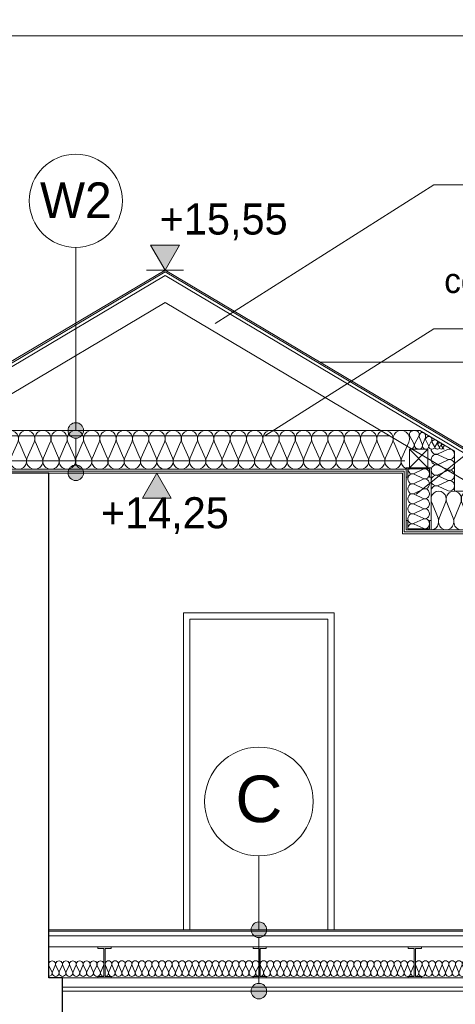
# Model space of a CAD drawing. Extents: x -396299 to -11759, y -15022 to 18278.
# Tile 108 of 205: x -186801 to -183992, y 7373 to 13713. Entities that reach past the tile are written whole.
import ezdxf

# ---------------------------------------------------------------- set-up
doc = ezdxf.new("R2010")
doc.units = 0
doc.header["$MEASUREMENT"] = 0
for name, color, linetype in [('arch izolacje', 7, 'Continuous'), ('Arch ocieplenie', 7, 'Continuous'), ('Arch opisy', 7, 'Continuous'), ('Arch wymiary', 7, 'Continuous'), ('INWENT STROPY', 7, 'Continuous')]:
    doc.layers.add(name, color=color, linetype=linetype)
for name, color, linetype, lineweight, true_color in [('arch izolacje_Nr_Pióra__24', 7, 'Continuous', 13, 0x029e21), ('Arch ocieplenie_Nr_Pióra__24', 7, 'Continuous', 13, 0x029e21), ('Arch opisy_Nr_Pióra__3', 7, 'Continuous', 20, 0xff6600), ('Arch stropy_Nr_Pióra__24', 7, 'Continuous', 13, 0x029e21), ('INWENT STROPY_Nr_Pióra__2', 7, 'Continuous', 13, 0x7f7f7f), ('INWENT STROPY_Nr_Pióra__25', 7, 'Continuous', 15, 0x40a5ff), ('Inwentaryzacja Konst._Nr_Pióra__25', 7, 'Continuous', 15, 0x40a5ff)]:
    doc.layers.add(name, color=color, linetype=linetype, lineweight=lineweight, true_color=true_color)
for name, color, linetype, lineweight in [('Arch opisy_Nr_Pióra__1', 7, 'Continuous', 25), ('Arch opisy_Nr_Pióra__21', 7, 'Continuous', 13), ('Arch wymiary_Nr_Pióra__21', 7, 'Continuous', 13), ('INWENT DACH_Nr_Pióra__5', 7, 'Continuous', 13), ('INWENT OPISY_Nr_Pióra__21', 7, 'Continuous', 13), ('INWENT STROPY_Nr_Pióra__21', 7, 'Continuous', 13), ('INWENT. DRZWI_Nr_Pióra__21', 7, 'Continuous', 13), ('INWENT.ŚCIANY_Nr_Pióra__1', 7, 'Continuous', 25), ('Inwentaryzacja Konst._Nr_Pióra__5', 7, 'Continuous', 13)]:
    doc.layers.add(name, color=color, linetype=linetype, lineweight=lineweight)
doc.styles.add('GENERATED_STYLE_1', font='txt')
doc.styles.add('GENERATED_STYLE_3', font='txt')
doc.styles.add('GENERATED_STYLE_8', font='arial.ttf')

# ---------------------------------------------------------------- blocks, each defined once
blk = doc.blocks.new('Izolacja cieplna 14_46', base_point=(-186249.6, 7553.2))
at = {"layer": 'INWENT STROPY_Nr_Pióra__2', "linetype": 'Continuous'}
for p, q in [((-186247.8, 7623.4), (-186229.8, 7583)), ((-186226.2, 7583), (-186208.3, 7623.4)), ((-186204.7, 7623.4), (-186186.7, 7583)), ((-186183.1, 7583), (-186165.1, 7623.4)), ((-186161.5, 7623.4), (-186143.6, 7583)), ((-186140, 7583), (-186122, 7623.4)), ((-186118.4, 7623.4), (-186100.4, 7583)), ((-186096.8, 7583), (-186078.9, 7623.4)), ((-186075.3, 7623.4), (-186057.3, 7583)), ((-186053.7, 7583), (-186035.8, 7623.4)), ((-186032.1, 7623.4), (-186014.2, 7583)), ((-186010.6, 7583), (-185992.6, 7623.4)), ((-185989, 7623.4), (-185971.1, 7583)), ((-185967.4, 7583), (-185949.5, 7623.4)), ((-185945.9, 7623.4), (-185927.9, 7583)), ((-185924.3, 7583), (-185906.4, 7623.4)), ((-185902.7, 7623.4), (-185884.8, 7583)), ((-185881.2, 7583), (-185863.2, 7623.4)), ((-185859.6, 7623.4), (-185841.7, 7583)), ((-185838, 7583), (-185820.1, 7623.4)), ((-185816.5, 7623.4), (-185798.5, 7583)), ((-185794.9, 7583), (-185777, 7623.4)), ((-185773.3, 7623.4), (-185755.4, 7583)), ((-185751.8, 7583), (-185733.8, 7623.4)), ((-185730.2, 7623.4), (-185712.3, 7583)), ((-185708.7, 7583), (-185690.7, 7623.4)), ((-185687.1, 7623.4), (-185669.1, 7583)), ((-185665.5, 7583), (-185647.6, 7623.4)), ((-185644, 7623.4), (-185626, 7583)), ((-185622.4, 7583), (-185604.4, 7623.4)), ((-185600.8, 7623.4), (-185582.9, 7583)), ((-185579.3, 7583), (-185561.3, 7623.4)), ((-185557.7, 7623.4), (-185539.8, 7583)), ((-185536.1, 7583), (-185518.2, 7623.4)), ((-185514.6, 7623.4), (-185496.6, 7583)), ((-185493, 7583), (-185475.1, 7623.4)), ((-185471.4, 7623.4), (-185453.5, 7583)), ((-185449.9, 7583), (-185431.9, 7623.4)), ((-185428.3, 7623.4), (-185410.4, 7583)), ((-185406.7, 7583), (-185388.8, 7623.4)), ((-185385.2, 7623.4), (-185367.2, 7583)), ((-185363.6, 7583), (-185345.7, 7623.4)), ((-185342, 7623.4), (-185324.1, 7583)), ((-185320.5, 7583), (-185302.5, 7623.4)), ((-185298.9, 7623.4), (-185281, 7583)), ((-185277.3, 7583), (-185259.4, 7623.4))]:
    blk.add_line(p, q, dxfattribs=at)
for centre, start_param, end_param in [((-186228, 7631.9), 5.870392, 9.837571), ((-186184.9, 7631.9), 5.870392, 9.837571), ((-186141.8, 7631.9), 5.870392, 9.837571), ((-186098.6, 7631.9), 5.870392, 9.837571), ((-186055.5, 7631.9), 5.870392, 9.837571), ((-186012.4, 7631.9), 5.870392, 9.837571), ((-185969.2, 7631.9), 5.870392, 9.837571), ((-185926.1, 7631.9), 5.870392, 9.837571), ((-185883, 7631.9), 5.870392, 9.837571), ((-185839.9, 7631.9), 5.870392, 9.837571), ((-185796.7, 7631.9), 5.870392, 9.837571), ((-185753.6, 7631.9), 5.870392, 9.837571), ((-185710.5, 7631.9), 5.870392, 9.837571), ((-185667.3, 7631.9), 5.870392, 9.837571), ((-185624.2, 7631.9), 5.870392, 9.837571), ((-185581.1, 7631.9), 5.870392, 9.837571), ((-185537.9, 7631.9), 5.870392, 9.837571), ((-185494.8, 7631.9), 5.870392, 9.837571), ((-185451.7, 7631.9), 5.870392, 9.837571), ((-185408.6, 7631.9), 5.870392, 9.837571), ((-185365.4, 7631.9), 5.870392, 9.837571), ((-185322.3, 7631.9), 5.870392, 9.837571), ((-185279.2, 7631.9), 5.870392, 9.837571), ((-186249.6, 7574.4), 4.712389, 6.695979), ((-186206.5, 7574.4), 2.7288, 6.695979), ((-186163.3, 7574.4), 2.7288, 6.695979), ((-186120.2, 7574.4), 2.7288, 6.695979), ((-186077.1, 7574.4), 2.7288, 6.695979), ((-186033.9, 7574.4), 2.7288, 6.695979), ((-185990.8, 7574.4), 2.7288, 6.695979), ((-185947.7, 7574.4), 2.7288, 6.695979), ((-185904.6, 7574.4), 2.7288, 6.695979), ((-185861.4, 7574.4), 2.7288, 6.695979), ((-185818.3, 7574.4), 2.7288, 6.695979), ((-185775.2, 7574.4), 2.7288, 6.695979), ((-185732, 7574.4), 2.7288, 6.695979), ((-185688.9, 7574.4), 2.7288, 6.695979), ((-185645.8, 7574.4), 2.7288, 6.695979), ((-185602.6, 7574.4), 2.7288, 6.695979), ((-185559.5, 7574.4), 2.7288, 6.695979), ((-185516.4, 7574.4), 2.7288, 6.695979), ((-185473.2, 7574.4), 2.7288, 6.695979), ((-185430.1, 7574.4), 2.7288, 6.695979), ((-185387, 7574.4), 2.7288, 6.695979), ((-185343.9, 7574.4), 2.7288, 6.695979), ((-185300.7, 7574.4), 2.7288, 6.695979), ((-185257.6, 7574.4), 2.7288, 4.712389)]:
    blk.add_ellipse(centre, major_axis=(21.6, 0), ratio=0.986209, start_param=start_param, end_param=end_param, dxfattribs=at)
blk = doc.blocks.new('Izolacja cieplna 14_50', base_point=(-184249.6, 7553.2))
at = {"layer": 'INWENT STROPY_Nr_Pióra__2', "linetype": 'Continuous'}
for p, q in [((-184247.8, 7623.4), (-184229.8, 7583)), ((-184226.2, 7583), (-184208.3, 7623.4)), ((-184204.7, 7623.4), (-184186.7, 7583)), ((-184183.1, 7583), (-184165.1, 7623.4)), ((-184161.5, 7623.4), (-184143.6, 7583)), ((-184140, 7583), (-184122, 7623.4)), ((-184118.4, 7623.4), (-184100.4, 7583)), ((-184096.8, 7583), (-184078.9, 7623.4)), ((-184075.3, 7623.4), (-184057.3, 7583)), ((-184053.7, 7583), (-184035.8, 7623.4)), ((-184032.1, 7623.4), (-184014.2, 7583)), ((-184010.6, 7583), (-183992.6, 7623.4)), ((-183989, 7623.4), (-183971.1, 7583)), ((-183967.4, 7583), (-183949.5, 7623.4)), ((-183945.9, 7623.4), (-183927.9, 7583)), ((-183924.3, 7583), (-183906.4, 7623.4)), ((-183902.7, 7623.4), (-183884.8, 7583)), ((-183881.2, 7583), (-183863.2, 7623.4)), ((-183859.6, 7623.4), (-183841.7, 7583)), ((-183838, 7583), (-183820.1, 7623.4)), ((-183816.5, 7623.4), (-183798.5, 7583)), ((-183794.9, 7583), (-183777, 7623.4)), ((-183773.3, 7623.4), (-183755.4, 7583)), ((-183751.8, 7583), (-183733.8, 7623.4)), ((-183730.2, 7623.4), (-183712.3, 7583)), ((-183708.7, 7583), (-183690.7, 7623.4)), ((-183687.1, 7623.4), (-183669.1, 7583)), ((-183665.5, 7583), (-183647.6, 7623.4)), ((-183644, 7623.4), (-183626, 7583)), ((-183622.4, 7583), (-183604.4, 7623.4)), ((-183600.8, 7623.4), (-183582.9, 7583)), ((-183579.3, 7583), (-183561.3, 7623.4)), ((-183557.7, 7623.4), (-183539.8, 7583)), ((-183536.1, 7583), (-183518.2, 7623.4)), ((-183514.6, 7623.4), (-183496.6, 7583)), ((-183493, 7583), (-183475.1, 7623.4)), ((-183471.4, 7623.4), (-183453.5, 7583)), ((-183449.9, 7583), (-183431.9, 7623.4)), ((-183428.3, 7623.4), (-183410.4, 7583)), ((-183406.7, 7583), (-183388.8, 7623.4)), ((-183385.2, 7623.4), (-183367.2, 7583)), ((-183363.6, 7583), (-183345.7, 7623.4)), ((-183342, 7623.4), (-183324.1, 7583)), ((-183320.5, 7583), (-183302.5, 7623.4)), ((-183298.9, 7623.4), (-183281, 7583)), ((-183277.3, 7583), (-183259.4, 7623.4))]:
    blk.add_line(p, q, dxfattribs=at)
for centre, start_param, end_param in [((-184228, 7631.9), 5.870392, 9.837571), ((-184184.9, 7631.9), 5.870392, 9.837571), ((-184141.8, 7631.9), 5.870392, 9.837571), ((-184098.6, 7631.9), 5.870392, 9.837571), ((-184055.5, 7631.9), 5.870392, 9.837571), ((-184012.4, 7631.9), 5.870392, 9.837571), ((-183969.2, 7631.9), 5.870392, 9.837571), ((-183926.1, 7631.9), 5.870392, 9.837571), ((-183883, 7631.9), 5.870392, 9.837571), ((-183839.9, 7631.9), 5.870392, 9.837571), ((-183796.7, 7631.9), 5.870392, 9.837571), ((-183753.6, 7631.9), 5.870392, 9.837571), ((-183710.5, 7631.9), 5.870392, 9.837571), ((-183667.3, 7631.9), 5.870392, 9.837571), ((-183624.2, 7631.9), 5.870392, 9.837571), ((-183581.1, 7631.9), 5.870392, 9.837571), ((-183537.9, 7631.9), 5.870392, 9.837571), ((-183494.8, 7631.9), 5.870392, 9.837571), ((-183451.7, 7631.9), 5.870392, 9.837571), ((-183408.6, 7631.9), 5.870392, 9.837571), ((-183365.4, 7631.9), 5.870392, 9.837571), ((-183322.3, 7631.9), 5.870392, 9.837571), ((-183279.2, 7631.9), 5.870392, 9.837571), ((-184249.6, 7574.4), 4.712389, 6.695979), ((-184206.5, 7574.4), 2.7288, 6.695979), ((-184163.3, 7574.4), 2.7288, 6.695979), ((-184120.2, 7574.4), 2.7288, 6.695979), ((-184077.1, 7574.4), 2.7288, 6.695979), ((-184033.9, 7574.4), 2.7288, 6.695979), ((-183990.8, 7574.4), 2.7288, 6.695979), ((-183947.7, 7574.4), 2.7288, 6.695979), ((-183904.6, 7574.4), 2.7288, 6.695979), ((-183861.4, 7574.4), 2.7288, 6.695979), ((-183818.3, 7574.4), 2.7288, 6.695979), ((-183775.2, 7574.4), 2.7288, 6.695979), ((-183732, 7574.4), 2.7288, 6.695979), ((-183688.9, 7574.4), 2.7288, 6.695979), ((-183645.8, 7574.4), 2.7288, 6.695979), ((-183602.6, 7574.4), 2.7288, 6.695979), ((-183559.5, 7574.4), 2.7288, 6.695979), ((-183516.4, 7574.4), 2.7288, 6.695979), ((-183473.2, 7574.4), 2.7288, 6.695979), ((-183430.1, 7574.4), 2.7288, 6.695979), ((-183387, 7574.4), 2.7288, 6.695979), ((-183343.9, 7574.4), 2.7288, 6.695979), ((-183300.7, 7574.4), 2.7288, 6.695979), ((-183257.6, 7574.4), 2.7288, 4.712389)]:
    blk.add_ellipse(centre, major_axis=(21.6, 0), ratio=0.986209, start_param=start_param, end_param=end_param, dxfattribs=at)
blk = doc.blocks.new('Izolacja cieplna 14_59', base_point=(-186613.6, 7553.2))
at = {"layer": 'INWENT STROPY_Nr_Pióra__2', "linetype": 'Continuous'}
for p, q in [((-186611.7, 7623.4), (-186593.2, 7583)), ((-186589.5, 7583), (-186571, 7623.4)), ((-186567.2, 7623.4), (-186548.7, 7583)), ((-186545, 7583), (-186526.5, 7623.4)), ((-186522.7, 7623.4), (-186504.2, 7583)), ((-186500.5, 7583), (-186482, 7623.4)), ((-186478.2, 7623.4), (-186459.7, 7583)), ((-186456, 7583), (-186437.5, 7623.4)), ((-186433.7, 7623.4), (-186415.2, 7583)), ((-186411.5, 7583), (-186393, 7623.4)), ((-186389.2, 7623.4), (-186370.7, 7583)), ((-186367, 7583), (-186348.5, 7623.4)), ((-186344.7, 7623.4), (-186326.2, 7583)), ((-186322.5, 7583), (-186304, 7623.4)), ((-186300.2, 7623.4), (-186281.7, 7583)), ((-186278, 7583), (-186259.5, 7623.4))]:
    blk.add_line(p, q, dxfattribs=at)
for centre, start_param, end_param in [((-186591.3, 7631.9), 5.870392, 9.837571), ((-186546.8, 7631.9), 5.870392, 9.837571), ((-186502.3, 7631.9), 5.870392, 9.837571), ((-186457.8, 7631.9), 5.870392, 9.837571), ((-186413.3, 7631.9), 5.870392, 9.837571), ((-186368.8, 7631.9), 5.870392, 9.837571), ((-186324.3, 7631.9), 5.870392, 9.837571), ((-186279.8, 7631.9), 5.870392, 9.837571), ((-186613.6, 7574.4), 4.712389, 6.695979), ((-186569.1, 7574.4), 2.7288, 6.695979), ((-186524.6, 7574.4), 2.7288, 6.695979), ((-186480.1, 7574.4), 2.7288, 6.695979), ((-186435.6, 7574.4), 2.7288, 6.695979), ((-186391.1, 7574.4), 2.7288, 6.695979), ((-186346.6, 7574.4), 2.7288, 6.695979), ((-186302.1, 7574.4), 2.7288, 6.695979), ((-186257.6, 7574.4), 2.7288, 4.712389)]:
    blk.add_ellipse(centre, major_axis=(22.2, 0), ratio=0.955857, start_param=start_param, end_param=end_param, dxfattribs=at)
blk = doc.blocks.new('Izolacja cieplna 14_74', base_point=(-185249.6, 7553.2))
at = {"layer": 'INWENT STROPY_Nr_Pióra__2', "linetype": 'Continuous'}
for p, q in [((-185247.8, 7623.4), (-185229.8, 7583)), ((-185226.2, 7583), (-185208.3, 7623.4)), ((-185204.7, 7623.4), (-185186.7, 7583)), ((-185183.1, 7583), (-185165.1, 7623.4)), ((-185161.5, 7623.4), (-185143.6, 7583)), ((-185140, 7583), (-185122, 7623.4)), ((-185118.4, 7623.4), (-185100.4, 7583)), ((-185096.8, 7583), (-185078.9, 7623.4)), ((-185075.3, 7623.4), (-185057.3, 7583)), ((-185053.7, 7583), (-185035.8, 7623.4)), ((-185032.1, 7623.4), (-185014.2, 7583)), ((-185010.6, 7583), (-184992.6, 7623.4)), ((-184989, 7623.4), (-184971.1, 7583)), ((-184967.4, 7583), (-184949.5, 7623.4)), ((-184945.9, 7623.4), (-184927.9, 7583)), ((-184924.3, 7583), (-184906.4, 7623.4)), ((-184902.7, 7623.4), (-184884.8, 7583)), ((-184881.2, 7583), (-184863.2, 7623.4)), ((-184859.6, 7623.4), (-184841.7, 7583)), ((-184838, 7583), (-184820.1, 7623.4)), ((-184816.5, 7623.4), (-184798.5, 7583)), ((-184794.9, 7583), (-184777, 7623.4)), ((-184773.3, 7623.4), (-184755.4, 7583)), ((-184751.8, 7583), (-184733.8, 7623.4)), ((-184730.2, 7623.4), (-184712.3, 7583)), ((-184708.7, 7583), (-184690.7, 7623.4)), ((-184687.1, 7623.4), (-184669.1, 7583)), ((-184665.5, 7583), (-184647.6, 7623.4)), ((-184644, 7623.4), (-184626, 7583)), ((-184622.4, 7583), (-184604.4, 7623.4)), ((-184600.8, 7623.4), (-184582.9, 7583)), ((-184579.3, 7583), (-184561.3, 7623.4)), ((-184557.7, 7623.4), (-184539.8, 7583)), ((-184536.1, 7583), (-184518.2, 7623.4)), ((-184514.6, 7623.4), (-184496.6, 7583)), ((-184493, 7583), (-184475.1, 7623.4)), ((-184471.4, 7623.4), (-184453.5, 7583)), ((-184449.9, 7583), (-184431.9, 7623.4)), ((-184428.3, 7623.4), (-184410.4, 7583)), ((-184406.7, 7583), (-184388.8, 7623.4)), ((-184385.2, 7623.4), (-184367.2, 7583)), ((-184363.6, 7583), (-184345.7, 7623.4)), ((-184342, 7623.4), (-184324.1, 7583)), ((-184320.5, 7583), (-184302.5, 7623.4)), ((-184298.9, 7623.4), (-184281, 7583)), ((-184277.3, 7583), (-184259.4, 7623.4))]:
    blk.add_line(p, q, dxfattribs=at)
for centre, start_param, end_param in [((-185228, 7631.9), 5.870392, 9.837571), ((-185184.9, 7631.9), 5.870392, 9.837571), ((-185141.8, 7631.9), 5.870392, 9.837571), ((-185098.6, 7631.9), 5.870392, 9.837571), ((-185055.5, 7631.9), 5.870392, 9.837571), ((-185012.4, 7631.9), 5.870392, 9.837571), ((-184969.2, 7631.9), 5.870392, 9.837571), ((-184926.1, 7631.9), 5.870392, 9.837571), ((-184883, 7631.9), 5.870392, 9.837571), ((-184839.9, 7631.9), 5.870392, 9.837571), ((-184796.7, 7631.9), 5.870392, 9.837571), ((-184753.6, 7631.9), 5.870392, 9.837571), ((-184710.5, 7631.9), 5.870392, 9.837571), ((-184667.3, 7631.9), 5.870392, 9.837571), ((-184624.2, 7631.9), 5.870392, 9.837571), ((-184581.1, 7631.9), 5.870392, 9.837571), ((-184537.9, 7631.9), 5.870392, 9.837571), ((-184494.8, 7631.9), 5.870392, 9.837571), ((-184451.7, 7631.9), 5.870392, 9.837571), ((-184408.6, 7631.9), 5.870392, 9.837571), ((-184365.4, 7631.9), 5.870392, 9.837571), ((-184322.3, 7631.9), 5.870392, 9.837571), ((-184279.2, 7631.9), 5.870392, 9.837571), ((-185249.6, 7574.4), 4.712389, 6.695979), ((-185206.5, 7574.4), 2.7288, 6.695979), ((-185163.3, 7574.4), 2.7288, 6.695979), ((-185120.2, 7574.4), 2.7288, 6.695979), ((-185077.1, 7574.4), 2.7288, 6.695979), ((-185033.9, 7574.4), 2.7288, 6.695979), ((-184990.8, 7574.4), 2.7288, 6.695979), ((-184947.7, 7574.4), 2.7288, 6.695979), ((-184904.6, 7574.4), 2.7288, 6.695979), ((-184861.4, 7574.4), 2.7288, 6.695979), ((-184818.3, 7574.4), 2.7288, 6.695979), ((-184775.2, 7574.4), 2.7288, 6.695979), ((-184732, 7574.4), 2.7288, 6.695979), ((-184688.9, 7574.4), 2.7288, 6.695979), ((-184645.8, 7574.4), 2.7288, 6.695979), ((-184602.6, 7574.4), 2.7288, 6.695979), ((-184559.5, 7574.4), 2.7288, 6.695979), ((-184516.4, 7574.4), 2.7288, 6.695979), ((-184473.2, 7574.4), 2.7288, 6.695979), ((-184430.1, 7574.4), 2.7288, 6.695979), ((-184387, 7574.4), 2.7288, 6.695979), ((-184343.9, 7574.4), 2.7288, 6.695979), ((-184300.7, 7574.4), 2.7288, 6.695979), ((-184257.6, 7574.4), 2.7288, 4.712389)]:
    blk.add_ellipse(centre, major_axis=(21.6, 0), ratio=0.986209, start_param=start_param, end_param=end_param, dxfattribs=at)
blk = doc.blocks.new('Izolacja cieplna 14_166', base_point=(-185863.6, 10818.2))
at = {"layer": 'arch izolacje_Nr_Pióra__24', "linetype": 'Continuous'}
for p, q in [((-187390.5, 10892.7), (-187434.2, 10993.7)), ((-187338, 10993.7), (-187381.7, 10892.7)), ((-187285.5, 10892.7), (-187329.2, 10993.7)), ((-187233, 10993.7), (-187276.7, 10892.7)), ((-187180.5, 10892.7), (-187224.2, 10993.7)), ((-187128, 10993.7), (-187171.7, 10892.7)), ((-187075.5, 10892.7), (-187119.2, 10993.7)), ((-187023, 10993.7), (-187066.7, 10892.7)), ((-186970.5, 10892.7), (-187014.2, 10993.7)), ((-186918, 10993.7), (-186961.7, 10892.7)), ((-186865.5, 10892.7), (-186909.2, 10993.7)), ((-186813, 10993.7), (-186856.7, 10892.7)), ((-186760.5, 10892.7), (-186804.2, 10993.7)), ((-186708, 10993.7), (-186751.7, 10892.7)), ((-186655.5, 10892.7), (-186699.2, 10993.7)), ((-186603, 10993.7), (-186646.7, 10892.7)), ((-186550.5, 10892.7), (-186594.2, 10993.7)), ((-186498, 10993.7), (-186541.7, 10892.7)), ((-186445.5, 10892.7), (-186489.2, 10993.7)), ((-186393, 10993.7), (-186436.7, 10892.7)), ((-186340.5, 10892.7), (-186384.2, 10993.7)), ((-186288, 10993.7), (-186331.7, 10892.7)), ((-186235.5, 10892.7), (-186279.2, 10993.7)), ((-186183, 10993.7), (-186226.7, 10892.7)), ((-186130.5, 10892.7), (-186174.2, 10993.7)), ((-186078, 10993.7), (-186121.7, 10892.7)), ((-186025.5, 10892.7), (-186069.2, 10993.7)), ((-185973, 10993.7), (-186016.7, 10892.7)), ((-185920.5, 10892.7), (-185964.2, 10993.7)), ((-185868, 10993.7), (-185911.7, 10892.7))]:
    blk.add_line(p, q, dxfattribs=at)
for centre, start_param, end_param in [((-187386.1, 11015), 1.158003, 5.125183), ((-187281.1, 11015), 1.158003, 5.125183), ((-187176.1, 11015), 1.158003, 5.125183), ((-187071.1, 11015), 1.158003, 5.125183), ((-186966.1, 11015), 1.158003, 5.125183), ((-186861.1, 11015), 1.158003, 5.125183), ((-186756.1, 11015), 1.158003, 5.125183), ((-186651.1, 11015), 1.158003, 5.125183), ((-186546.1, 11015), 1.158003, 5.125183), ((-186441.1, 11015), 1.158003, 5.125183), ((-186336.1, 11015), 1.158003, 5.125183), ((-186231.1, 11015), 1.158003, 5.125183), ((-186126.1, 11015), 1.158003, 5.125183), ((-186021.1, 11015), 1.158003, 5.125183), ((-185916.1, 11015), 1.158003, 5.125183), ((-187438.6, 10871.3), 0, 1.983589), ((-187333.6, 10871.3), 4.299595, 8.266774), ((-187228.6, 10871.3), 4.299595, 8.266774), ((-187123.6, 10871.3), 4.299595, 8.266774), ((-187018.6, 10871.3), 4.299595, 8.266774), ((-186913.6, 10871.3), 4.299595, 8.266774), ((-186808.6, 10871.3), 4.299595, 8.266774), ((-186703.6, 10871.3), 4.299595, 8.266774), ((-186598.6, 10871.3), 4.299595, 8.266774), ((-186493.6, 10871.3), 4.299595, 8.266774), ((-186388.6, 10871.3), 4.299595, 8.266774), ((-186283.6, 10871.3), 4.299595, 8.266774), ((-186178.6, 10871.3), 4.299595, 8.266774), ((-186073.6, 10871.3), 4.299595, 8.266774), ((-185968.6, 10871.3), 4.299595, 8.266774), ((-185863.6, 10871.3), 4.299596, 6.283185)]:
    blk.add_ellipse(centre, major_axis=(0, -53.2), ratio=0.987408, start_param=start_param, end_param=end_param, dxfattribs=at)
blk = doc.blocks.new('Izolacja cieplna 14_187', base_point=(-185863.6, 10818.2))
at = {"layer": 'arch izolacje_Nr_Pióra__24', "linetype": 'Continuous'}
for p, q in [((-185859.2, 10993.7), (-185815.5, 10892.7)), ((-185806.7, 10892.7), (-185763, 10993.7)), ((-185754.2, 10993.7), (-185710.5, 10892.7)), ((-185701.7, 10892.7), (-185658, 10993.7)), ((-185649.2, 10993.7), (-185605.5, 10892.7)), ((-185596.7, 10892.7), (-185553, 10993.7)), ((-185544.2, 10993.7), (-185500.5, 10892.7)), ((-185491.7, 10892.7), (-185448, 10993.7)), ((-185439.2, 10993.7), (-185395.5, 10892.7)), ((-185386.7, 10892.7), (-185343, 10993.7)), ((-185334.2, 10993.7), (-185290.5, 10892.7)), ((-185281.7, 10892.7), (-185238, 10993.7)), ((-185229.2, 10993.7), (-185185.5, 10892.7)), ((-185176.7, 10892.7), (-185133, 10993.7)), ((-185124.2, 10993.7), (-185080.5, 10892.7)), ((-185071.7, 10892.7), (-185028, 10993.7)), ((-185019.2, 10993.7), (-184975.5, 10892.7)), ((-184966.7, 10892.7), (-184923, 10993.7)), ((-184914.2, 10993.7), (-184870.5, 10892.7)), ((-184861.7, 10892.7), (-184818, 10993.7)), ((-184809.2, 10993.7), (-184765.5, 10892.7)), ((-184756.7, 10892.7), (-184713, 10993.7)), ((-184704.2, 10993.7), (-184660.5, 10892.7)), ((-184651.7, 10892.7), (-184608, 10993.7)), ((-184599.2, 10993.7), (-184555.5, 10892.7)), ((-184546.7, 10892.7), (-184503, 10993.7)), ((-184494.2, 10993.7), (-184450.5, 10892.7)), ((-184441.7, 10892.7), (-184398, 10993.7)), ((-184389.2, 10993.7), (-184345.5, 10892.7)), ((-184336.7, 10892.7), (-184293, 10993.7))]:
    blk.add_line(p, q, dxfattribs=at)
for centre, start_param, end_param in [((-185811.1, 11015), 4.299595, 8.266775), ((-185706.1, 11015), 4.299595, 8.266775), ((-185601.1, 11015), 4.299595, 8.266775), ((-185496.1, 11015), 4.299595, 8.266775), ((-185391.1, 11015), 4.299595, 8.266775), ((-185286.1, 11015), 4.299595, 8.266775), ((-185181.1, 11015), 4.299595, 8.266775), ((-185076.1, 11015), 4.299595, 8.266775), ((-184971.1, 11015), 4.299595, 8.266775), ((-184866.1, 11015), 4.299595, 8.266775), ((-184761.1, 11015), 4.299595, 8.266775), ((-184656.1, 11015), 4.299595, 8.266775), ((-184551.1, 11015), 4.299595, 8.266775), ((-184446.1, 11015), 4.299595, 8.266775), ((-184341.1, 11015), 4.299595, 8.266775), ((-185863.6, 10871.3), 3.141593, 5.125182), ((-185758.6, 10871.3), 1.158004, 5.125183), ((-185653.6, 10871.3), 1.158004, 5.125183), ((-185548.6, 10871.3), 1.158004, 5.125183), ((-185443.6, 10871.3), 1.158004, 5.125183), ((-185338.6, 10871.3), 1.158004, 5.125183), ((-185233.6, 10871.3), 1.158004, 5.125183), ((-185128.6, 10871.3), 1.158004, 5.125183), ((-185023.6, 10871.3), 1.158004, 5.125183), ((-184918.6, 10871.3), 1.158004, 5.125183), ((-184813.6, 10871.3), 1.158004, 5.125183), ((-184708.6, 10871.3), 1.158004, 5.125183), ((-184603.6, 10871.3), 1.158004, 5.125183), ((-184498.6, 10871.3), 1.158004, 5.125183), ((-184393.6, 10871.3), 1.158004, 5.125183), ((-184288.6, 10871.3), 1.158004, 3.141593)]:
    blk.add_ellipse(centre, major_axis=(0, 53.2), ratio=0.987408, start_param=start_param, end_param=end_param, dxfattribs=at)
blk = doc.blocks.new('Izolacja cieplna 14_188', base_point=(-184148.6, 10428.2))
at = {"layer": 'arch izolacje_Nr_Pióra__24', "linetype": 'Continuous'}
for p, q in [((-184144.5, 10603.7), (-184103.9, 10502.7)), ((-184095.7, 10502.7), (-184055.2, 10603.7)), ((-184047, 10603.7), (-184006.4, 10502.7)), ((-183998.2, 10502.7), (-183957.6, 10603.7)), ((-183949.4, 10603.7), (-183908.9, 10502.7)), ((-183900.7, 10502.7), (-183860.1, 10603.7)), ((-183851.9, 10603.7), (-183811.3, 10502.7)), ((-183803.1, 10502.7), (-183762.6, 10603.7)), ((-183754.4, 10603.7), (-183713.8, 10502.7)), ((-183705.6, 10502.7), (-183665, 10603.7)), ((-183656.8, 10603.7), (-183616.3, 10502.7)), ((-183608.1, 10502.7), (-183567.5, 10603.7))]:
    blk.add_line(p, q, dxfattribs=at)
for centre, start_param, end_param in [((-184099.8, 10625), 4.299595, 8.266775), ((-184002.3, 10625), 4.299595, 8.266775), ((-183904.8, 10625), 4.299595, 8.266775), ((-183807.2, 10625), 4.299595, 8.266775), ((-183709.7, 10625), 4.299595, 8.266775), ((-183612.2, 10625), 4.299595, 8.266775), ((-184148.6, 10481.3), 3.141593, 5.125182), ((-184051.1, 10481.3), 1.158004, 5.125183), ((-183953.5, 10481.3), 1.158004, 5.125183), ((-183856, 10481.3), 1.158004, 5.125183), ((-183758.5, 10481.3), 1.158004, 5.125183), ((-183660.9, 10481.3), 1.158004, 5.125183), ((-183563.4, 10481.3), 1.158004, 3.141593)]:
    blk.add_ellipse(centre, major_axis=(0, 53.2), ratio=0.91718, start_param=start_param, end_param=end_param, dxfattribs=at)
blk = doc.blocks.new('Izolacja cieplna 14_189', base_point=(-184298.6, 10435.7))
at = {"layer": 'arch izolacje_Nr_Pióra__24', "linetype": 'Continuous'}
for p, q in [((-184256.9, 10791.3), (-184200.3, 10818)), ((-184200.3, 10759.2), (-184256.9, 10785.9)), ((-184256.9, 10727.1), (-184200.3, 10753.8)), ((-184200.3, 10695), (-184256.9, 10721.7)), ((-184256.9, 10663), (-184200.3, 10689.7)), ((-184200.3, 10630.9), (-184256.9, 10657.6)), ((-184256.9, 10598.8), (-184200.3, 10625.5)), ((-184200.3, 10566.7), (-184256.9, 10593.4)), ((-184256.9, 10534.6), (-184200.3, 10561.3)), ((-184200.3, 10502.5), (-184256.9, 10529.2)), ((-184256.9, 10470.5), (-184200.3, 10497.2)), ((-184200.3, 10438.4), (-184256.9, 10465.1))]:
    blk.add_line(p, q, dxfattribs=at)
for centre, start_param, end_param in [((-184268.8, 10756.5), 5.870392, 9.837571), ((-184268.8, 10820.7), 1.570796, 3.554385), ((-184188.4, 10788.6), 2.728799, 6.695979), ((-184268.8, 10692.3), 5.870392, 9.837571), ((-184188.4, 10724.4), 2.728799, 6.695979), ((-184268.8, 10628.2), 5.870392, 9.837571), ((-184188.4, 10660.3), 2.728799, 6.695979), ((-184268.8, 10564), 5.870392, 9.837571), ((-184188.4, 10596.1), 2.728799, 6.695979), ((-184268.8, 10499.8), 5.870392, 9.837571), ((-184188.4, 10531.9), 2.728799, 6.695979), ((-184268.8, 10435.7), 5.870392, 7.853982), ((-184188.4, 10467.8), 2.728799, 6.695979)]:
    blk.add_ellipse(centre, major_axis=(0, 32.1), ratio=0.92805, start_param=start_param, end_param=end_param, dxfattribs=at)
blk = doc.blocks.new('Izolacja cieplna 14_190', base_point=(-184148.6, 10678.2))
at = {"layer": 'arch izolacje_Nr_Pióra__24', "linetype": 'Continuous'}
for p, q in [((-184103.5, 10917.3), (-184042.4, 10945.3)), ((-184042.4, 10883.5), (-184103.5, 10911.6)), ((-184103.5, 10849.8), (-184042.4, 10877.8)), ((-184042.4, 10816), (-184103.5, 10844.1)), ((-184103.5, 10782.3), (-184042.4, 10810.3)), ((-184042.4, 10748.5), (-184103.5, 10776.6)), ((-184103.5, 10714.8), (-184042.4, 10742.8)), ((-184042.4, 10681), (-184103.5, 10709.1))]:
    blk.add_line(p, q, dxfattribs=at)
for centre, start_param, end_param in [((-184116.4, 10880.7), 5.870392, 9.837571), ((-184116.4, 10948.2), 1.570796, 3.554385), ((-184029.5, 10914.4), 2.728799, 6.695979), ((-184116.4, 10813.2), 5.870392, 9.837571), ((-184029.5, 10846.9), 2.728799, 6.695979), ((-184116.4, 10745.7), 5.870392, 9.837571), ((-184029.5, 10779.4), 2.728799, 6.695979), ((-184029.5, 10711.9), 2.728799, 6.695979), ((-184116.4, 10678.2), 5.870392, 7.853982)]:
    blk.add_ellipse(centre, major_axis=(0, 33.7), ratio=0.953287, start_param=start_param, end_param=end_param, dxfattribs=at)
blk = doc.blocks.new('Izolacja cieplna 14_191', base_point=(-184224.7, 10948.2))
at = {"layer": 'arch izolacje_Nr_Pióra__24', "linetype": 'Continuous'}
for p, q in [((-184259.3, 10983.9), (-184285.9, 11032.4)), ((-184227.4, 11032.4), (-184254, 10983.9))]:
    blk.add_line(p, q, dxfattribs=at)
for centre, start_param, end_param in [((-184256.7, 11042.7), 2.728799, 6.695979), ((-184288.6, 10973.7), 1.570796, 3.554385), ((-184224.7, 10973.7), 5.870392, 7.853982)]:
    blk.add_ellipse(centre, major_axis=(-31.9, 0), ratio=0.799024, start_param=start_param, end_param=end_param, dxfattribs=at)
blk = doc.blocks.new('Izolacja cieplna 14_192', base_point=(-184224.7, 10948.2))
at = {"layer": 'Arch ocieplenie_Nr_Pióra__24', "linetype": 'Continuous'}
for p, q in [((-184223, 11023.3), (-184206, 10980.1)), ((-184202.5, 10980.1), (-184185.5, 11023.3))]:
    blk.add_line(p, q, dxfattribs=at)
for centre, start_param, end_param in [((-184204.2, 11032.5), 4.299595, 8.266775), ((-184224.7, 10970.9), 3.141593, 5.125182), ((-184183.8, 10970.9), 1.158004, 3.141593)]:
    blk.add_ellipse(centre, major_axis=(0, 22.8), ratio=0.899208, start_param=start_param, end_param=end_param, dxfattribs=at)
blk = doc.blocks.new('Izolacja cieplna 14_193', base_point=(-184183.8, 10948.2))
at = {"layer": 'Arch ocieplenie_Nr_Pióra__24', "linetype": 'Continuous'}
for p, q in [((-184182, 11005.3), (-184165, 10972.4)), ((-184161.6, 10972.4), (-184144.5, 11005.3))]:
    blk.add_line(p, q, dxfattribs=at)
for centre, start_param, end_param in [((-184163.3, 11012.2), 5.870392, 9.837571), ((-184183.8, 10965.5), 4.712389, 6.695979), ((-184142.8, 10965.5), 2.7288, 4.712389)]:
    blk.add_ellipse(centre, major_axis=(20.5, 0), ratio=0.844641, start_param=start_param, end_param=end_param, dxfattribs=at)
blk = doc.blocks.new('Izolacja cieplna 14_194', base_point=(-184142.8, 10948.2))
at = {"layer": 'Arch ocieplenie_Nr_Pióra__24', "linetype": 'Continuous'}
for p, q in [((-184141.3, 10989.8), (-184126.1, 10965.8)), ((-184123, 10965.8), (-184107.9, 10989.8))]:
    blk.add_line(p, q, dxfattribs=at)
for centre, start_param, end_param in [((-184124.6, 10994.8), 5.870392, 9.837571), ((-184142.8, 10960.8), 4.712389, 6.695979), ((-184106.3, 10960.8), 2.7288, 4.712389)]:
    blk.add_ellipse(centre, major_axis=(18.2, 0), ratio=0.690752, start_param=start_param, end_param=end_param, dxfattribs=at)
blk = doc.blocks.new('Izolacja cieplna 14_195', base_point=(-184105.4, 10948.2))
at = {"layer": 'Arch ocieplenie_Nr_Pióra__24', "linetype": 'Continuous'}
for p, q in [((-184104.4, 10977.2), (-184094.5, 10960.5)), ((-184092.5, 10960.5), (-184082.6, 10977.2))]:
    blk.add_line(p, q, dxfattribs=at)
for centre, start_param, end_param in [((-184093.5, 10980.7), 5.870392, 9.837571), ((-184105.4, 10957), 4.712389, 6.695979), ((-184081.6, 10957), 2.7288, 4.712389)]:
    blk.add_ellipse(centre, major_axis=(11.9, 0), ratio=0.738301, start_param=start_param, end_param=end_param, dxfattribs=at)
blk = doc.blocks.new('Izolacja cieplna 14_196', base_point=(-184081.6, 10948.2))
at = {"layer": 'Arch ocieplenie_Nr_Pióra__24', "linetype": 'Continuous'}
for p, q in [((-184080.9, 10969.2), (-184073.6, 10957.1)), ((-184072.2, 10957.1), (-184065, 10969.2))]:
    blk.add_line(p, q, dxfattribs=at)
for centre, start_param, end_param in [((-184072.9, 10971.8), 5.870392, 9.837571), ((-184081.6, 10954.6), 4.712389, 6.695979), ((-184064.2, 10954.6), 2.7288, 4.712389)]:
    blk.add_ellipse(centre, major_axis=(8.67, 0), ratio=0.736068, start_param=start_param, end_param=end_param, dxfattribs=at)
blk = doc.blocks.new('Linia_5', base_point=(-185258.6, 7458.2))
at = {"layer": 'Arch opisy_Nr_Pióra__21', "linetype": 'Continuous'}
for points in [[(-185208.6, 7853.2), (-185212.4, 7872.3), (-185223.2, 7888.5), (-185239.5, 7899.4), (-185258.6, 7903.2), (-185277.7, 7899.4), (-185293.9, 7888.5), (-185304.8, 7872.3), (-185308.6, 7853.2), (-185304.8, 7834), (-185293.9, 7817.8), (-185277.7, 7807), (-185258.6, 7803.2), (-185239.5, 7807), (-185223.2, 7817.8), (-185212.4, 7834)], [(-185208.6, 7458.2), (-185212.4, 7477.3), (-185223.2, 7493.5), (-185239.5, 7504.4), (-185258.6, 7508.2), (-185277.7, 7504.4), (-185293.9, 7493.5), (-185304.8, 7477.3), (-185308.6, 7458.2), (-185304.8, 7439), (-185293.9, 7422.8), (-185277.7, 7412), (-185258.6, 7408.2), (-185239.5, 7412), (-185223.2, 7422.8), (-185212.4, 7439)]]:
    blk.add_hatch(color=256, dxfattribs=at).paths.add_polyline_path(points, flags=0)
blk.add_line((-185258.6, 7508.2), (-185258.6, 7803.2), dxfattribs=at)
for centre in [(-185258.6, 7853.2), (-185258.6, 7458.2)]:
    blk.add_circle(centre, 50, dxfattribs=at)
blk = doc.blocks.new('Linia_6', base_point=(-185258.6, 7853.2))
at = {"layer": 'Arch opisy_Nr_Pióra__21', "linetype": 'Continuous'}
blk.add_line((-185258.6, 7853.2), (-185258.6, 8328.8), dxfattribs=at)
blk.add_circle((-185258.6, 8678.8), 350, dxfattribs=at)
blk = doc.blocks.new('Wymiary_36', base_point=(-185863.6, 12100.6))
at = {"layer": 'Arch wymiary_Nr_Pióra__21', "linetype": 'Continuous'}
blk.add_hatch(color=256, dxfattribs=at).paths.add_polyline_path([(-185863.6, 12100.6), (-185956.4, 12260.6), (-185770.8, 12260.6)], flags=0)
for p, q in [((-185863.6, 12100.6), (-185956.4, 12260.6)), ((-185956.4, 12260.6), (-185770.8, 12260.6)), ((-185770.8, 12260.6), (-185863.6, 12100.6)), ((-185863.6, 12100.6), (-185983.6, 12100.6)), ((-185863.6, 12100.6), (-185743.6, 12100.6))]:
    blk.add_line(p, q, dxfattribs=at)
at = {"layer": 'Arch wymiary_Nr_Pióra__21', "insert": (-185898.5, 12292.6), "char_height": 200, "attachment_point": 7, "style": 'GENERATED_STYLE_1'}
blk.add_mtext('{+15,55}', dxfattribs=at)
blk = doc.blocks.new('Wymiary_42', base_point=(-185916, 10793.2))
at = {"layer": 'Arch wymiary_Nr_Pióra__21', "linetype": 'Continuous'}
blk.add_hatch(color=256, dxfattribs=at).paths.add_polyline_path([(-185916, 10793.2), (-186008.8, 10633.2), (-185823.2, 10633.2)], flags=0)
for p, q in [((-185916, 10793.2), (-186036, 10793.2)), ((-185916, 10793.2), (-186008.8, 10633.2)), ((-185916, 10793.2), (-185796, 10793.2)), ((-185823.2, 10633.2), (-185916, 10793.2)), ((-186008.8, 10633.2), (-185823.2, 10633.2))]:
    blk.add_line(p, q, dxfattribs=at)
at = {"layer": 'Arch wymiary_Nr_Pióra__21', "insert": (-186277.5, 10401.2), "char_height": 200, "attachment_point": 7, "style": 'GENERATED_STYLE_1'}
blk.add_mtext('{+14,25}', dxfattribs=at)
blk = doc.blocks.new('Linia_226', base_point=(-186438.7, 10795.7))
at = {"layer": 'Arch opisy_Nr_Pióra__21', "linetype": 'Continuous'}
for points in [[(-186388.7, 11068.2), (-186392.5, 11087.3), (-186403.3, 11103.5), (-186419.5, 11114.4), (-186438.7, 11118.2), (-186457.8, 11114.4), (-186474, 11103.5), (-186484.9, 11087.3), (-186488.7, 11068.2), (-186484.9, 11049), (-186474, 11032.8), (-186457.8, 11022), (-186438.7, 11018.2), (-186419.5, 11022), (-186403.3, 11032.8), (-186392.5, 11049)], [(-186388.7, 10795.7), (-186392.5, 10814.8), (-186403.3, 10831), (-186419.5, 10841.9), (-186438.7, 10845.7), (-186457.8, 10841.9), (-186474, 10831), (-186484.9, 10814.8), (-186488.7, 10795.7), (-186484.9, 10776.5), (-186474, 10760.3), (-186457.8, 10749.5), (-186438.7, 10745.7), (-186419.5, 10749.5), (-186403.3, 10760.3), (-186392.5, 10776.5)]]:
    blk.add_hatch(color=256, dxfattribs=at).paths.add_polyline_path(points, flags=0)
blk.add_line((-186438.7, 10845.7), (-186438.7, 11018.2), dxfattribs=at)
for centre in [(-186438.7, 11068.2), (-186438.7, 10795.7)]:
    blk.add_circle(centre, 50, dxfattribs=at)
blk = doc.blocks.new('Linia_227', base_point=(-186438.7, 11068.2))
at = {"layer": 'Arch opisy_Nr_Pióra__21', "linetype": 'Continuous'}
blk.add_line((-186438.7, 11068.2), (-186438.7, 12247.2), dxfattribs=at)
blk.add_circle((-186438.7, 12547.2), 300, dxfattribs=at)

msp = doc.modelspace()

# ---------------------------------------------------------------- linework, layer by layer
at = {"layer": 'Arch ocieplenie_Nr_Pióra__24', "linetype": 'Continuous'}
msp.add_line((-184220.9, 11068.2), (-183997.3, 10935.6), dxfattribs=at)
at = {"layer": 'Arch opisy_Nr_Pióra__3', "linetype": 'Continuous'}
msp.add_line((-179859.6, 13610.2), (-188098.4, 13610.2), dxfattribs=at)
at = {"layer": 'Arch stropy_Nr_Pióra__24', "linetype": 'Continuous'}
for p, q in [((-187506.3, 11068.2), (-185863.6, 11068.2)), ((-184220.9, 11068.2), (-185863.6, 11068.2)), ((-183997.3, 10678.2), (-183997.3, 10935.6)), ((-183563.4, 10678.2), (-183997.3, 10678.2))]:
    msp.add_line(p, q, dxfattribs=at)
at = {"layer": 'INWENT DACH_Nr_Pióra__5', "linetype": 'Continuous'}
for p, q in [((-185863.6, 12100.6), (-192401.7, 8222.7)), ((-185863.6, 12089), (-192401.7, 8211)), ((-185863.6, 12100.6), (-179325.5, 8222.7)), ((-185863.6, 12089), (-179325.5, 8211)), ((-184864.7, 11508.2), (-181739.1, 11508.2)), ((-185863.6, 10818.2), (-187418.6, 10818.2)), ((-185863.6, 10805.7), (-187406.1, 10805.7)), ((-185863.6, 10793.2), (-187393.6, 10793.2)), ((-185863.6, 10818.2), (-184308.6, 10818.2)), ((-185863.6, 10805.7), (-184321.1, 10805.7)), ((-185863.6, 10793.2), (-184333.6, 10793.2)), ((-184333.6, 10793.2), (-184333.6, 10403.2)), ((-184321.1, 10805.7), (-184321.1, 10415.7)), ((-184308.6, 10818.2), (-184308.6, 10428.2)), ((-184333.6, 10403.2), (-183638.8, 10403.2)), ((-184321.1, 10415.7), (-183635.4, 10415.7)), ((-184308.6, 10428.2), (-183631.5, 10428.2))]:
    msp.add_line(p, q, dxfattribs=at)
at = {"layer": 'INWENT OPISY_Nr_Pióra__21', "linetype": 'Continuous'}
for p, q in [((-184130.2, 12649), (-185539.9, 11757.1)), ((-183195.6, 12649), (-184130.2, 12649)), ((-184130.2, 11722.8), (-185220.2, 11033.2)), ((-182917.1, 11722.8), (-184244.6, 10657.5)), ((-183195.6, 11722.8), (-184130.2, 11722.8))]:
    msp.add_line(p, q, dxfattribs=at)
at = {"layer": 'INWENT STROPY_Nr_Pióra__21', "linetype": 'Continuous'}
for p, q in [((-181363.6, 7853.2), (-186613.6, 7853.2)), ((-181363.6, 7843.2), (-186613.6, 7843.2)), ((-181338.6, 7813.2), (-186613.6, 7813.2)), ((-179063.6, 7483.2), (-186523.6, 7483.2)), ((-179063.6, 7458.2), (-186523.6, 7458.2))]:
    msp.add_line(p, q, dxfattribs=at)
at = {"layer": 'INWENT STROPY_Nr_Pióra__25', "linetype": 'Continuous'}
for p, q in [((-184308.6, 10828.2), (-184308.6, 10768.2)), ((-184148.6, 10828.2), (-184308.6, 10828.2)), ((-184298.6, 10820.7), (-184298.6, 10768.2)), ((-184158.6, 10820.7), (-184298.6, 10820.7)), ((-184158.6, 10768.2), (-184158.6, 10820.7)), ((-184148.6, 10768.2), (-184148.6, 10828.2)), ((-184308.6, 10488.2), (-184308.6, 10768.2)), ((-184298.6, 10768.2), (-184308.6, 10768.2)), ((-184148.6, 10768.2), (-184158.6, 10768.2)), ((-184148.6, 10488.2), (-184148.6, 10768.2)), ((-184298.6, 10488.2), (-184308.6, 10488.2)), ((-184308.6, 10428.2), (-184308.6, 10488.2)), ((-184298.6, 10435.7), (-184298.6, 10488.2)), ((-184148.6, 10488.2), (-184158.6, 10488.2)), ((-184158.6, 10488.2), (-184158.6, 10435.7)), ((-184148.6, 10488.2), (-184148.6, 10428.2)), ((-184148.6, 10428.2), (-184308.6, 10428.2)), ((-184158.6, 10435.7), (-184298.6, 10435.7)), ((-186211.1, 7743.2), (-186296.1, 7743.2)), ((-186296.1, 7733.2), (-186296.1, 7743.2)), ((-186211.1, 7733.2), (-186211.1, 7743.2)), ((-185211.1, 7743.2), (-185296.1, 7743.2)), ((-185296.1, 7733.2), (-185296.1, 7743.2)), ((-185211.1, 7733.2), (-185211.1, 7743.2)), ((-184211.1, 7743.2), (-184296.1, 7743.2)), ((-184296.1, 7733.2), (-184296.1, 7743.2)), ((-184211.1, 7733.2), (-184211.1, 7743.2)), ((-186257.6, 7733.2), (-186296.1, 7733.2)), ((-186257.6, 7553.2), (-186257.6, 7733.2)), ((-186211.1, 7733.2), (-186249.6, 7733.2)), ((-186249.6, 7553.2), (-186249.6, 7733.2)), ((-185257.6, 7733.2), (-185296.1, 7733.2)), ((-185257.6, 7553.2), (-185257.6, 7733.2)), ((-185211.1, 7733.2), (-185249.6, 7733.2)), ((-185249.6, 7553.2), (-185249.6, 7733.2)), ((-184257.6, 7733.2), (-184296.1, 7733.2)), ((-184257.6, 7553.2), (-184257.6, 7733.2)), ((-184211.1, 7733.2), (-184249.6, 7733.2)), ((-184249.6, 7553.2), (-184249.6, 7733.2)), ((-186296.1, 7543.2), (-186296.1, 7553.2)), ((-186257.6, 7553.2), (-186296.1, 7553.2)), ((-186211.1, 7553.2), (-186249.6, 7553.2)), ((-186211.1, 7553.2), (-186211.1, 7543.2)), ((-185296.1, 7543.2), (-185296.1, 7553.2)), ((-185257.6, 7553.2), (-185296.1, 7553.2)), ((-185211.1, 7553.2), (-185249.6, 7553.2)), ((-185211.1, 7553.2), (-185211.1, 7543.2)), ((-184257.6, 7553.2), (-184296.1, 7553.2)), ((-184296.1, 7543.2), (-184296.1, 7553.2)), ((-184211.1, 7553.2), (-184249.6, 7553.2)), ((-184211.1, 7553.2), (-184211.1, 7543.2)), ((-186211.1, 7543.2), (-186296.1, 7543.2)), ((-185211.1, 7543.2), (-185296.1, 7543.2)), ((-184211.1, 7543.2), (-184296.1, 7543.2))]:
    msp.add_line(p, q, dxfattribs=at)
at = {"layer": 'INWENT. DRZWI_Nr_Pióra__21', "linetype": 'Continuous'}
for p, q in [((-185743.6, 9893.2), (-185743.6, 7853.2)), ((-185743.6, 9893.2), (-184773.6, 9893.2)), ((-184773.6, 9893.2), (-184773.6, 7853.2)), ((-185703.6, 9853.2), (-184813.6, 9853.2)), ((-185703.6, 9853.2), (-185703.6, 7853.2)), ((-184813.6, 9853.2), (-184813.6, 7853.2))]:
    msp.add_line(p, q, dxfattribs=at)
at = {"layer": 'INWENT.ŚCIANY_Nr_Pióra__1', "linetype": 'Continuous'}
for p, q in [((-186613.6, 10793.2), (-186943.6, 10793.2)), ((-186613.6, 7543.2), (-186613.6, 10793.2)), ((-186523.6, 7543.2), (-186613.6, 7543.2)), ((-186523.6, 4248.2), (-186523.6, 7543.2))]:
    msp.add_line(p, q, dxfattribs=at)
at = {"layer": 'Inwentaryzacja Konst._Nr_Pióra__25', "linetype": 'Continuous'}
for p, q in [((-178923.6, 7743.2), (-186613.6, 7743.2)), ((-179063.6, 7543.2), (-186613.6, 7543.2))]:
    msp.add_line(p, q, dxfattribs=at)
at = {"layer": 'Inwentaryzacja Konst._Nr_Pióra__5', "linetype": 'Continuous'}
for p, q in [((-185863.6, 12065.8), (-192857.2, 7917.6)), ((-185863.6, 12065.8), (-178870, 7917.6)), ((-185863.6, 11891.4), (-192511.6, 7948.2)), ((-185863.6, 11891.4), (-179215.6, 7948.2)), ((-185863.6, 11033.2), (-187310.5, 11033.2)), ((-185863.6, 11033.2), (-184416.7, 11033.2)), ((-184288.6, 10828.2), (-184288.6, 10948.2)), ((-184288.6, 10948.2), (-184168.6, 10828.2)), ((-184288.6, 10948.2), (-184168.6, 10948.2)), ((-184168.6, 10948.2), (-184288.6, 10828.2)), ((-184168.6, 10948.2), (-184168.6, 10828.2)), ((-185863.6, 10873.2), (-187408.6, 10873.2)), ((-185863.6, 10873.2), (-184318.6, 10873.2)), ((-184168.6, 10828.2), (-184288.6, 10828.2))]:
    msp.add_line(p, q, dxfattribs=at)

# ---------------------------------------------------------------- block references
at = {"layer": 'arch izolacje', "color": 104, "linetype": 'Continuous', "lineweight": 20, "true_color": 0x029e21}
for name, p in [('Izolacja cieplna 14_166', (-185863.6, 10818.2)), ('Izolacja cieplna 14_187', (-185863.6, 10818.2)), ('Izolacja cieplna 14_191', (-184224.7, 10948.2)), ('Izolacja cieplna 14_190', (-184148.6, 10678.2)), ('Izolacja cieplna 14_189', (-184298.6, 10435.7)), ('Izolacja cieplna 14_188', (-184148.6, 10428.2))]:
    msp.add_blockref(name, p, dxfattribs=at)
at = {"layer": 'Arch ocieplenie', "color": 104, "linetype": 'Continuous', "lineweight": 20, "true_color": 0x029e21}
for name, p in [('Izolacja cieplna 14_192', (-184224.7, 10948.2)), ('Izolacja cieplna 14_193', (-184183.8, 10948.2)), ('Izolacja cieplna 14_194', (-184142.8, 10948.2)), ('Izolacja cieplna 14_195', (-184105.4, 10948.2)), ('Izolacja cieplna 14_196', (-184081.6, 10948.2))]:
    msp.add_blockref(name, p, dxfattribs=at)
at = {"layer": 'Arch opisy', "linetype": 'Continuous'}
for name, p in [('Linia_227', (-186438.7, 11068.2)), ('Linia_226', (-186438.7, 10795.7)), ('Linia_6', (-185258.6, 7853.2)), ('Linia_5', (-185258.6, 7458.2))]:
    msp.add_blockref(name, p, dxfattribs=at)
at = {"layer": 'Arch wymiary', "linetype": 'Continuous'}
for name, p in [('Wymiary_36', (-185863.6, 12100.6)), ('Wymiary_42', (-185916, 10793.2))]:
    msp.add_blockref(name, p, dxfattribs=at)
at = {"layer": 'INWENT STROPY', "color": 104, "linetype": 'Continuous', "lineweight": 20, "true_color": 0x029e21}
for name, p in [('Izolacja cieplna 14_59', (-186613.6, 7553.2)), ('Izolacja cieplna 14_46', (-186249.6, 7553.2)), ('Izolacja cieplna 14_74', (-185249.6, 7553.2)), ('Izolacja cieplna 14_50', (-184249.6, 7553.2))]:
    msp.add_blockref(name, p, dxfattribs=at)

# ---------------------------------------------------------------- texts
at = {"layer": 'Arch opisy_Nr_Pióra__1', "linetype": 'Continuous', "insert": (-192117.2, 16451.5), "char_height": 180, "width": 6374.89, "attachment_point": 1, "line_spacing_factor": 0.921137, "style": 'GENERATED_STYLE_8'}
msp.add_mtext('\\A1;{\\fArial|b1|i0|c0|p38;C      - STROP NAD PARTEREM\\P           CZĘŚĆ NISKA BUDYNKU:\\P\\fArial|b0|i0|c0|p38;1,0    - terrakota\\P2,2    - płyta OSB felcowana \\P1,0    - płyta pilśniowa twarda\\P3,0    - podłoga drewniana \\P6,0    - legary drewniane 6x6 cm na podkładkach \\P           z filcu\\P20,0  - ceownik 200 z wypełnieniem z wełny mineralnej\\P6,0    - drewniany stelaż z krawędziaków 6x6 cm\\P2,5    - 2 x płyta GKF}', dxfattribs=at)
at = {"layer": 'Arch opisy_Nr_Pióra__1', "linetype": 'Continuous', "insert": (-186438.7, 12665.7), "char_height": 230, "attachment_point": 2, "style": 'GENERATED_STYLE_3'}
msp.add_mtext('{W2}', dxfattribs=at)
at = {"layer": 'Arch opisy_Nr_Pióra__21', "linetype": 'Continuous', "insert": (-185258.6, 8846), "char_height": 300, "attachment_point": 2, "style": 'GENERATED_STYLE_8'}
msp.add_mtext('{C}', dxfattribs=at)
at = {"layer": 'INWENT OPISY_Nr_Pióra__21', "linetype": 'Continuous', "insert": (-183195.6, 12463.3), "char_height": 160, "width": 911.005, "attachment_point": 3, "line_spacing_factor": 0.656218, "style": 'GENERATED_STYLE_3'}
msp.add_mtext('{jętka\\P16x6\\Pco 75 cm}', dxfattribs=at)

doc.saveas('drawing.dxf')
